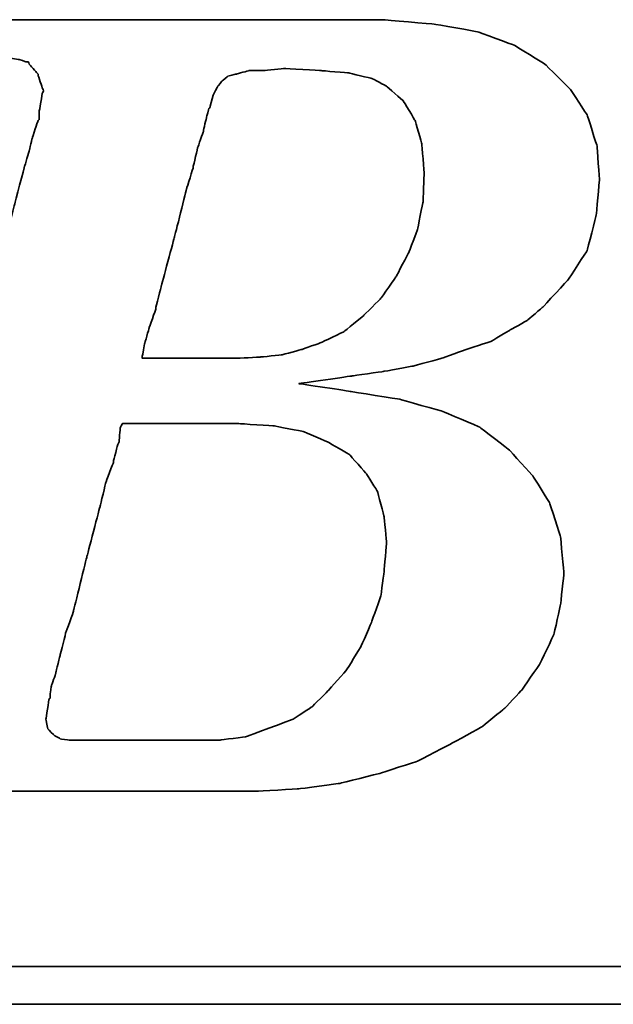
# Model space of a CAD drawing. Header units: millimetres. Extents: x 21 to 280, y -116 to 66.
# Tile 32 of 98: x 210.26 to 211.79, y -93.25 to -90.72. Entities that reach past the tile are written whole.
import ezdxf

# ---------------------------------------------------------------- set-up
doc = ezdxf.new("R2010")
doc.units = ezdxf.units.MM
doc.header["$LTSCALE"] = 0.15
doc.layers.add('DIM', color=4, linetype='CONTINUOUS')
doc.layers.add('layer 1', color=7, linetype='CONTINUOUS')

# ---------------------------------------------------------------- blocks, each defined once
blk = doc.blocks.new('TBI MOTION logo(完整正式版)')
at = {"layer": 'layer 1', "color": 22, "lineweight": 35}
for points, knots in [([(-64.65375, -6.86375), (-64.65375, -6.86375), (-64.84375, -7.29625), (-64.84375, -7.29625), (-64.84375, -7.29625), (-64.84375, -7.29625), (-64.86875, -7.34375), (-64.86875, -7.34375), (-64.86875, -7.34375), (-64.86875, -7.34375), (-64.86875, -7.36875), (-64.86875, -7.36875), (-64.86875, -7.36875), (-64.86875, -7.36875), (-65.15375, -7.65375), (-65.15375, -7.65375), (-65.15375, -7.65375), (-65.15375, -7.65375), (-65.17875, -7.65375), (-65.17875, -7.65375), (-65.17875, -7.65375), (-65.17875, -7.65375), (-65.20375, -7.67875), (-65.20375, -7.67875), (-65.20375, -7.67875), (-65.20375, -7.67875), (-65.58875, -7.87125), (-65.58875, -7.87125), (-65.58875, -7.87125), (-65.58875, -7.87125), (-65.63375, -7.87125), (-65.63375, -7.87125), (-65.63375, -7.87125), (-65.63375, -7.87125), (-65.65875, -7.89375), (-65.65875, -7.89375), (-65.65875, -7.89375), (-65.65875, -7.89375), (-66.09375, -7.94375), (-66.09375, -7.94375), (-66.09375, -7.94375), (-66.09375, -7.94375), (-66.11375, -7.94375), (-66.11375, -7.94375), (-66.11375, -7.94375), (-66.11375, -7.94375), (-66.16375, -7.94375), (-66.16375, -7.94375), (-66.16375, -7.94375), (-66.16375, -7.94375), (-66.30875, -7.94375), (-66.30875, -7.94375), (-66.30875, -7.94375), (-66.30875, -7.94375), (-66.69375, -7.94375), (-66.69375, -7.94375), (-66.69375, -7.94375), (-66.69375, -7.94375), (-67.07375, -7.94375), (-67.07375, -7.94375), (-67.07375, -7.94375), (-67.07375, -7.94375), (-67.12375, -7.94375), (-67.12375, -7.94375), (-67.12375, -7.94375), (-67.12375, -7.94375), (-67.12375, -7.96625), (-67.12375, -7.96625), (-67.12375, -7.96625), (-67.12375, -7.96625), (-67.14875, -7.99125), (-67.14875, -7.99125), (-67.14875, -7.99125), (-67.14875, -7.99125), (-67.24375, -8.34875), (-67.24375, -8.34875), (-67.24375, -8.34875), (-67.24375, -8.34875), (-67.31375, -8.68625), (-67.31375, -8.68625), (-67.31375, -8.68625), (-67.31375, -8.68625), (-67.26875, -8.68625), (-67.26875, -8.68625), (-67.26875, -8.68625), (-67.26875, -8.68625), (-67.07375, -8.68625), (-67.07375, -8.68625), (-67.07375, -8.68625), (-67.07375, -8.68625), (-66.54875, -8.68625), (-66.54875, -8.68625), (-66.54875, -8.68625), (-66.54875, -8.68625), (-65.82625, -8.68625), (-65.82625, -8.68625), (-65.82625, -8.68625), (-65.82625, -8.68625), (-65.01375, -8.68625), (-65.01375, -8.68625), (-65.01375, -8.68625), (-65.01375, -8.68625), (-64.05375, -8.68625), (-64.05375, -8.68625), (-64.05375, -8.68625), (-64.05375, -8.68625), (-62.08375, -8.68625), (-62.08375, -8.68625), (-62.08375, -8.68625), (-62.08375, -8.68625), (-60.06875, -8.68625), (-60.06875, -8.68625), (-60.06875, -8.68625), (-60.06875, -8.68625), (-59.10875, -8.68625), (-59.10875, -8.68625), (-59.10875, -8.68625), (-59.10875, -8.68625), (-58.29375, -8.68625), (-58.29375, -8.68625), (-58.29375, -8.68625), (-58.29375, -8.68625), (-57.57375, -8.68625), (-57.57375, -8.68625), (-57.57375, -8.68625), (-57.57375, -8.68625), (-57.04875, -8.68625), (-57.04875, -8.68625), (-57.04875, -8.68625), (-57.04875, -8.68625), (-56.85375, -8.68625), (-56.85375, -8.68625), (-56.85375, -8.68625), (-56.85375, -8.68625), (-56.70875, -8.68625), (-56.70875, -8.68625), (-56.70875, -8.68625), (-56.70875, -8.68625), (-56.61375, -8.68625), (-56.61375, -8.68625), (-56.61375, -8.68625), (-56.61375, -8.68625), (-56.56875, -8.68625), (-56.56875, -8.68625), (-56.56875, -8.68625), (-56.56875, -8.68625), (-55.65375, -8.63875), (-55.65375, -8.63875), (-55.65375, -8.63875), (-55.65375, -8.63875), (-54.76875, -8.51875), (-54.76875, -8.51875), (-54.76875, -8.51875), (-54.76875, -8.51875), (-53.90375, -8.30375), (-53.90375, -8.30375), (-53.90375, -8.30375), (-53.90375, -8.30375), (-53.08875, -8.03875), (-53.08875, -8.03875), (-53.08875, -8.03875), (-53.08875, -8.03875), (-52.34375, -7.65375), (-52.34375, -7.65375), (-52.34375, -7.65375), (-52.34375, -7.65375), (-51.69875, -7.29625), (-51.69875, -7.29625), (-51.69875, -7.29625), (-51.69875, -7.29625), (-51.21875, -6.91125), (-51.21875, -6.91125), (-51.21875, -6.91125), (-51.21875, -6.91125), (-50.83375, -6.50375), (-50.83375, -6.50375), (-50.83375, -6.50375), (-50.83375, -6.50375), (-50.44875, -5.94875), (-50.44875, -5.94875), (-50.44875, -5.94875), (-50.44875, -5.94875), (-50.13875, -5.30375), (-50.13875, -5.30375), (-50.13875, -5.30375), (-50.13875, -5.30375), (-49.99375, -4.65375), (-49.99375, -4.65375), (-49.99375, -4.65375), (-49.99375, -4.65375), (-49.92375, -3.98375), (-49.92375, -3.98375), (-49.92375, -3.98375), (-49.92375, -3.98375), (-49.99375, -3.19374), (-49.99375, -3.19374), (-49.99375, -3.19374), (-49.99375, -3.19374), (-50.23374, -2.44874), (-50.23374, -2.44874), (-50.23374, -2.44874), (-50.23374, -2.44874), (-50.59375, -1.87374), (-50.59375, -1.87374), (-50.59375, -1.87374), (-50.59375, -1.87374), (-51.09875, -1.31874), (-51.09875, -1.31874), (-51.09875, -1.31874), (-51.09875, -1.31874), (-51.74375, -0.81875), (-51.74375, -0.81875), (-51.74375, -0.81875), (-51.74375, -0.81875), (-52.53875, -0.48125), (-52.53875, -0.48125), (-52.53875, -0.48125), (-52.53875, -0.48125), (-53.47375, -0.21875), (-53.47375, -0.21875), (-53.47375, -0.21875), (-53.47375, -0.21875), (-54.52875, -0.04874), (-54.52875, -0.04874), (-54.52875, -0.04874), (-54.52875, -0.04874), (-55.65375, 0.12125), (-55.65375, 0.12125), (-55.65375, 0.12125), (-55.65375, 0.12125), (-54.50375, 0.28624), (-54.50375, 0.28624), (-54.50375, 0.28624), (-54.50375, 0.28624), (-53.83375, 0.38124), (-53.83375, 0.38124), (-53.83375, 0.38124), (-53.83375, 0.38124), (-53.18375, 0.50125), (-53.18375, 0.50125), (-53.18375, 0.50125), (-53.18375, 0.50125), (-52.55875, 0.66874), (-52.55875, 0.66874), (-52.55875, 0.66874), (-52.55875, 0.66874), (-52.03375, 0.86124), (-52.03375, 0.86124), (-52.03375, 0.86124), (-52.03375, 0.86124), (-51.50374, 1.03124), (-51.50374, 1.03124), (-51.50374, 1.03124), (-51.50374, 1.03124), (-51.09875, 1.27125), (-51.09875, 1.27125), (-51.09875, 1.27125), (-51.09875, 1.27125), (-50.71375, 1.48624), (-50.71375, 1.48624), (-50.71375, 1.48624), (-50.71375, 1.48624), (-50.37625, 1.77625), (-50.37625, 1.77625), (-50.37625, 1.77625), (-50.37625, 1.77625), (-49.82375, 2.37625), (-49.82375, 2.37625), (-49.82375, 2.37625), (-49.82375, 2.37625), (-49.41875, 2.99625), (-49.41875, 2.99625), (-49.41875, 2.99625), (-49.41875, 2.99625), (-49.22375, 3.76625), (-49.22375, 3.76625), (-49.22375, 3.76625), (-49.22375, 3.76625), (-49.15375, 4.50874), (-49.15375, 4.50874), (-49.15375, 4.50874), (-49.15375, 4.50874), (-49.20375, 5.25125), (-49.20375, 5.25125), (-49.20375, 5.25125), (-49.20375, 5.25125), (-49.41875, 5.92625), (-49.41875, 5.92625), (-49.41875, 5.92625), (-49.41875, 5.92625), (-49.77875, 6.47625), (-49.77875, 6.47625), (-49.77875, 6.47625), (-49.77875, 6.47625), (-50.33125, 7.02624), (-50.33125, 7.02624), (-50.33125, 7.02624), (-50.33125, 7.02624), (-51.00125, 7.43625), (-51.00125, 7.43625), (-51.00125, 7.43625), (-51.00125, 7.43625), (-51.79375, 7.72625), (-51.79375, 7.72625), (-51.79375, 7.72625), (-51.79375, 7.72625), (-52.72875, 7.89124), (-52.72875, 7.89124), (-52.72875, 7.89124), (-52.72875, 7.89124), (-53.83375, 7.98625), (-53.83375, 7.98625), (-53.83375, 7.98625), (-53.83375, 7.98625), (-53.92875, 7.98625), (-53.92875, 7.98625), (-53.92875, 7.98625), (-53.92875, 7.98625), (-54.26375, 7.98625), (-54.26375, 7.98625), (-54.26375, 7.98625), (-54.26375, 7.98625), (-54.74375, 7.98625), (-54.74375, 7.98625), (-54.74375, 7.98625), (-54.74375, 7.98625), (-55.36875, 7.98625), (-55.36875, 7.98625), (-55.36875, 7.98625), (-55.36875, 7.98625), (-56.13375, 7.98625), (-56.13375, 7.98625), (-56.13375, 7.98625), (-56.13375, 7.98625), (-56.94875, 7.98625), (-56.94875, 7.98625), (-56.94875, 7.98625), (-56.94875, 7.98625), (-58.77625, 7.98625), (-58.77625, 7.98625), (-58.77625, 7.98625), (-58.77625, 7.98625), (-60.59875, 7.98625), (-60.59875, 7.98625), (-60.59875, 7.98625), (-60.59875, 7.98625), (-61.41375, 7.98625), (-61.41375, 7.98625), (-61.41375, 7.98625), (-61.41375, 7.98625), (-62.17875, 7.98625), (-62.17875, 7.98625), (-62.17875, 7.98625), (-62.17875, 7.98625), (-62.80375, 7.98625), (-62.80375, 7.98625), (-62.80375, 7.98625), (-62.80375, 7.98625), (-63.30625, 7.98625), (-63.30625, 7.98625), (-63.30625, 7.98625), (-63.30625, 7.98625), (-63.57375, 7.98625), (-63.57375, 7.98625), (-63.57375, 7.98625), (-63.57375, 7.98625), (-63.57375, 7.96375), (-63.57375, 7.96375), (-63.57375, 7.96375), (-63.57375, 7.96375), (-63.59875, 7.94125), (-63.59875, 7.94125), (-63.59875, 7.94125), (-63.59875, 7.94125), (-63.69375, 7.55625), (-63.69375, 7.55625), (-63.69375, 7.55625), (-63.69375, 7.55625), (-63.76375, 7.24624), (-63.76375, 7.24624), (-63.76375, 7.24624), (-63.76375, 7.24624), (-63.23875, 7.24624), (-63.23875, 7.24624), (-63.23875, 7.24624), (-63.23875, 7.24624), (-62.75875, 7.24624), (-62.75875, 7.24624), (-62.75875, 7.24624), (-62.75875, 7.24624), (-62.61125, 7.24624), (-62.61125, 7.24624), (-62.61125, 7.24624), (-62.61125, 7.24624), (-62.56625, 7.24624), (-62.56625, 7.24624), (-62.56625, 7.24624), (-62.56625, 7.24624), (-62.22875, 7.24624), (-62.22875, 7.24624), (-62.22875, 7.24624), (-62.22875, 7.24624), (-62.20375, 7.24624), (-62.20375, 7.24624), (-62.20375, 7.24624), (-62.20375, 7.24624), (-62.17875, 7.21875), (-62.17875, 7.21875), (-62.17875, 7.21875), (-62.17875, 7.21875), (-61.96375, 7.17125), (-61.96375, 7.17125), (-61.96375, 7.17125), (-61.96375, 7.17125), (-61.72375, 7.12624), (-61.72375, 7.12624), (-61.72375, 7.12624), (-61.72375, 7.12624), (-61.70375, 7.12624), (-61.70375, 7.12624), (-61.70375, 7.12624), (-61.70375, 7.12624), (-61.55875, 7.07624), (-61.55875, 7.07624), (-61.55875, 7.07624), (-61.55875, 7.07624), (-61.50875, 7.07624), (-61.50875, 7.07624), (-61.50875, 7.07624), (-61.50875, 7.07624), (-61.48375, 7.02624), (-61.48375, 7.02624), (-61.48375, 7.02624), (-61.48375, 7.02624), (-61.31875, 6.83375), (-61.31875, 6.83375), (-61.31875, 6.83375), (-61.31875, 6.83375), (-61.29375, 6.81125), (-61.29375, 6.81125), (-61.29375, 6.81125), (-61.29375, 6.81125), (-61.29375, 6.78625), (-61.29375, 6.78625), (-61.29375, 6.78625), (-61.29375, 6.78625), (-61.19875, 6.50124), (-61.19875, 6.50124), (-61.19875, 6.50124), (-61.19875, 6.50124), (-61.17375, 6.45124), (-61.17375, 6.45124), (-61.17375, 6.45124), (-61.17375, 6.45124), (-61.19875, 6.40625), (-61.19875, 6.40625), (-61.19875, 6.40625), (-61.19875, 6.40625), (-61.26875, 5.99624), (-61.26875, 5.99624), (-61.26875, 5.99624), (-61.26875, 5.99624), (-61.26875, 5.85125), (-61.26875, 5.85125), (-61.26875, 5.85125), (-61.26875, 5.85125), (-61.26875, 5.82625), (-61.26875, 5.82625), (-61.26875, 5.82625), (-61.26875, 5.82625), (-61.29375, 5.80625), (-61.29375, 5.80625), (-61.29375, 5.80625), (-61.29375, 5.80625), (-61.34125, 5.66125), (-61.34125, 5.66125), (-61.34125, 5.66125), (-61.34125, 5.66125), (-61.41375, 5.44625), (-61.41375, 5.44625), (-61.41375, 5.44625), (-61.41375, 5.44625), (-61.48375, 5.15625), (-61.48375, 5.15625), (-61.48375, 5.15625), (-61.48375, 5.15625), (-61.58375, 4.82124), (-61.58375, 4.82124), (-61.58375, 4.82124), (-61.58375, 4.82124), (-61.79875, 4.00375), (-61.79875, 4.00375), (-61.79875, 4.00375), (-61.79875, 4.00375), (-62.05875, 2.99625), (-62.05875, 2.99625), (-62.05875, 2.99625), (-62.05875, 2.99625), (-62.34875, 1.91625), (-62.34875, 1.91625), (-62.34875, 1.91625), (-62.34875, 1.91625), (-62.97375, -0.41124), (-62.97375, -0.41124), (-62.97375, -0.41124), (-62.97375, -0.41124), (-63.59875, -2.75875), (-63.59875, -2.75875), (-63.59875, -2.75875), (-63.59875, -2.75875), (-63.88375, -3.86374), (-63.88375, -3.86374), (-63.88375, -3.86374), (-63.88375, -3.86374), (-64.14875, -4.82374), (-64.14875, -4.82374), (-64.14875, -4.82374), (-64.14875, -4.82374), (-64.36375, -5.64125), (-64.36375, -5.64125), (-64.36375, -5.64125), (-64.36375, -5.64125), (-64.43625, -5.97625), (-64.43625, -5.97625), (-64.43625, -5.97625), (-64.43625, -5.97625), (-64.50875, -6.28625), (-64.50875, -6.28625), (-64.50875, -6.28625), (-64.50875, -6.28625), (-64.50875, -6.30875), (-64.50875, -6.30875), (-64.50875, -6.30875), (-64.50875, -6.30875), (-64.57875, -6.50375), (-64.57875, -6.50375), (-64.57875, -6.50375), (-64.57875, -6.50375), (-64.62875, -6.69625), (-64.62875, -6.69625), (-64.62875, -6.69625), (-64.62875, -6.69625), (-64.62875, -6.76875), (-64.62875, -6.76875), (-64.62875, -6.76875), (-64.62875, -6.76875), (-64.62875, -6.81375), (-64.62875, -6.81375), (-64.62875, -6.81375), (-64.62875, -6.81375), (-64.62875, -6.83875), (-64.62875, -6.83875), (-64.62875, -6.83875), (-64.62875, -6.83875), (-64.65375, -6.86375), (-64.65375, -6.86375)], [0, 0, 0, 0, 0.00719424, 0.00719424, 0.00719424, 0.00719425, 0.01438849, 0.01438849, 0.01438849, 0.0143885, 0.02158273, 0.02158273, 0.02158273, 0.02158274, 0.02877698, 0.02877698, 0.02877698, 0.02877699, 0.03597122, 0.03597122, 0.03597122, 0.03597123, 0.04316547, 0.04316547, 0.04316547, 0.04316548, 0.05035971, 0.05035971, 0.05035971, 0.05035972, 0.05755396, 0.05755396, 0.05755396, 0.05755397, 0.0647482, 0.0647482, 0.0647482, 0.06474821, 0.07194245, 0.07194245, 0.07194245, 0.07194246, 0.07913669, 0.07913669, 0.07913669, 0.0791367, 0.08633094, 0.08633094, 0.08633094, 0.08633095, 0.09352518, 0.09352518, 0.09352518, 0.09352519, 0.10071942, 0.10071942, 0.10071942, 0.10071943, 0.10791367, 0.10791367, 0.10791367, 0.10791368, 0.11510791, 0.11510791, 0.11510791, 0.11510792, 0.12230216, 0.12230216, 0.12230216, 0.12230217, 0.1294964, 0.1294964, 0.1294964, 0.12949641, 0.13669065, 0.13669065, 0.13669065, 0.13669066, 0.14388489, 0.14388489, 0.14388489, 0.1438849, 0.15107914, 0.15107914, 0.15107914, 0.15107915, 0.15827338, 0.15827338, 0.15827338, 0.15827339, 0.16546763, 0.16546763, 0.16546763, 0.16546764, 0.17266187, 0.17266187, 0.17266187, 0.17266188, 0.17985612, 0.17985612, 0.17985612, 0.17985613, 0.18705036, 0.18705036, 0.18705036, 0.18705037, 0.1942446, 0.1942446, 0.1942446, 0.19424461, 0.20143885, 0.20143885, 0.20143885, 0.20143886, 0.20863309, 0.20863309, 0.20863309, 0.2086331, 0.21582734, 0.21582734, 0.21582734, 0.21582735, 0.22302158, 0.22302158, 0.22302158, 0.22302159, 0.23021583, 0.23021583, 0.23021583, 0.23021584, 0.23741007, 0.23741007, 0.23741007, 0.23741008, 0.24460432, 0.24460432, 0.24460432, 0.24460433, 0.25179856, 0.25179856, 0.25179856, 0.25179857, 0.25899281, 0.25899281, 0.25899281, 0.25899282, 0.26618705, 0.26618705, 0.26618705, 0.26618706, 0.27338129, 0.27338129, 0.27338129, 0.2733813, 0.28057554, 0.28057554, 0.28057554, 0.28057555, 0.28776978, 0.28776978, 0.28776978, 0.28776979, 0.29496403, 0.29496403, 0.29496403, 0.29496404, 0.30215827, 0.30215827, 0.30215827, 0.30215828, 0.30935252, 0.30935252, 0.30935252, 0.30935253, 0.31654676, 0.31654676, 0.31654676, 0.31654677, 0.32374101, 0.32374101, 0.32374101, 0.32374102, 0.33093525, 0.33093525, 0.33093525, 0.33093526, 0.3381295, 0.3381295, 0.3381295, 0.33812951, 0.34532374, 0.34532374, 0.34532374, 0.34532375, 0.35251799, 0.35251799, 0.35251799, 0.352518, 0.35971223, 0.35971223, 0.35971223, 0.35971224, 0.36690647, 0.36690647, 0.36690647, 0.36690648, 0.37410072, 0.37410072, 0.37410072, 0.37410073, 0.38129496, 0.38129496, 0.38129496, 0.38129497, 0.38848921, 0.38848921, 0.38848921, 0.38848922, 0.39568345, 0.39568345, 0.39568345, 0.39568346, 0.4028777, 0.4028777, 0.4028777, 0.40287771, 0.41007194, 0.41007194, 0.41007194, 0.41007195, 0.41726619, 0.41726619, 0.41726619, 0.4172662, 0.42446043, 0.42446043, 0.42446043, 0.42446044, 0.43165468, 0.43165468, 0.43165468, 0.43165469, 0.43884892, 0.43884892, 0.43884892, 0.43884893, 0.44604317, 0.44604317, 0.44604317, 0.44604318, 0.45323741, 0.45323741, 0.45323741, 0.45323742, 0.46043165, 0.46043165, 0.46043165, 0.46043166, 0.4676259, 0.4676259, 0.4676259, 0.46762591, 0.47482014, 0.47482014, 0.47482014, 0.47482015, 0.48201439, 0.48201439, 0.48201439, 0.4820144, 0.48920863, 0.48920863, 0.48920863, 0.48920864, 0.49640288, 0.49640288, 0.49640288, 0.49640289, 0.50359712, 0.50359712, 0.50359712, 0.50359713, 0.51079137, 0.51079137, 0.51079137, 0.51079138, 0.51798561, 0.51798561, 0.51798561, 0.51798562, 0.52517986, 0.52517986, 0.52517986, 0.52517987, 0.5323741, 0.5323741, 0.5323741, 0.53237411, 0.53956835, 0.53956835, 0.53956835, 0.53956836, 0.54676259, 0.54676259, 0.54676259, 0.5467626, 0.55395683, 0.55395683, 0.55395683, 0.55395684, 0.56115108, 0.56115108, 0.56115108, 0.56115109, 0.56834532, 0.56834532, 0.56834532, 0.56834533, 0.57553957, 0.57553957, 0.57553957, 0.57553958, 0.58273381, 0.58273381, 0.58273381, 0.58273382, 0.58992806, 0.58992806, 0.58992806, 0.58992807, 0.5971223, 0.5971223, 0.5971223, 0.59712231, 0.60431655, 0.60431655, 0.60431655, 0.60431656, 0.61151079, 0.61151079, 0.61151079, 0.6115108, 0.61870504, 0.61870504, 0.61870504, 0.61870505, 0.62589928, 0.62589928, 0.62589928, 0.62589929, 0.63309353, 0.63309353, 0.63309353, 0.63309354, 0.64028777, 0.64028777, 0.64028777, 0.64028778, 0.64748201, 0.64748201, 0.64748201, 0.64748202, 0.65467626, 0.65467626, 0.65467626, 0.65467627, 0.6618705, 0.6618705, 0.6618705, 0.66187051, 0.66906475, 0.66906475, 0.66906475, 0.66906476, 0.67625899, 0.67625899, 0.67625899, 0.676259, 0.68345324, 0.68345324, 0.68345324, 0.68345325, 0.69064748, 0.69064748, 0.69064748, 0.69064749, 0.69784173, 0.69784173, 0.69784173, 0.69784174, 0.70503597, 0.70503597, 0.70503597, 0.70503598, 0.71223022, 0.71223022, 0.71223022, 0.71223023, 0.71942446, 0.71942446, 0.71942446, 0.71942447, 0.72661871, 0.72661871, 0.72661871, 0.72661872, 0.73381295, 0.73381295, 0.73381295, 0.73381296, 0.74100719, 0.74100719, 0.74100719, 0.7410072, 0.74820144, 0.74820144, 0.74820144, 0.74820145, 0.75539568, 0.75539568, 0.75539568, 0.75539569, 0.76258993, 0.76258993, 0.76258993, 0.76258994, 0.76978417, 0.76978417, 0.76978417, 0.76978418, 0.77697842, 0.77697842, 0.77697842, 0.77697843, 0.78417266, 0.78417266, 0.78417266, 0.78417267, 0.79136691, 0.79136691, 0.79136691, 0.79136692, 0.79856115, 0.79856115, 0.79856115, 0.79856116, 0.8057554, 0.8057554, 0.8057554, 0.80575541, 0.81294964, 0.81294964, 0.81294964, 0.81294965, 0.82014388, 0.82014388, 0.82014388, 0.82014389, 0.82733813, 0.82733813, 0.82733813, 0.82733814, 0.83453237, 0.83453237, 0.83453237, 0.83453238, 0.84172662, 0.84172662, 0.84172662, 0.84172663, 0.84892086, 0.84892086, 0.84892086, 0.84892087, 0.85611511, 0.85611511, 0.85611511, 0.85611512, 0.86330935, 0.86330935, 0.86330935, 0.86330936, 0.8705036, 0.8705036, 0.8705036, 0.87050361, 0.87769784, 0.87769784, 0.87769784, 0.87769785, 0.88489209, 0.88489209, 0.88489209, 0.8848921, 0.89208633, 0.89208633, 0.89208633, 0.89208634, 0.89928058, 0.89928058, 0.89928058, 0.89928059, 0.90647482, 0.90647482, 0.90647482, 0.90647483, 0.91366906, 0.91366906, 0.91366906, 0.91366907, 0.92086331, 0.92086331, 0.92086331, 0.92086332, 0.92805755, 0.92805755, 0.92805755, 0.92805756, 0.9352518, 0.9352518, 0.9352518, 0.93525181, 0.94244604, 0.94244604, 0.94244604, 0.94244605, 0.94964029, 0.94964029, 0.94964029, 0.9496403, 0.95683453, 0.95683453, 0.95683453, 0.95683454, 0.96402878, 0.96402878, 0.96402878, 0.96402879, 0.97122302, 0.97122302, 0.97122302, 0.97122303, 0.97841727, 0.97841727, 0.97841727, 0.97841728, 0.98561151, 0.98561151, 0.98561151, 0.98561152, 0.99280576, 0.99280576, 0.99280576, 0.99280577, 1, 1, 1, 1]), ([(-57.50375, 6.35625), (-57.50375, 6.35625), (-57.57375, 6.11625), (-57.57375, 6.11625), (-57.57375, 6.11625), (-57.57375, 6.11625), (-57.57375, 6.09125), (-57.57375, 6.09125), (-57.57375, 6.09125), (-57.57375, 6.09125), (-57.59875, 6.06625), (-57.59875, 6.06625), (-57.59875, 6.06625), (-57.59875, 6.06625), (-57.64875, 5.87625), (-57.64875, 5.87625), (-57.64875, 5.87625), (-57.64875, 5.87625), (-57.71875, 5.58875), (-57.71875, 5.58875), (-57.71875, 5.58875), (-57.71875, 5.58875), (-57.71875, 5.56625), (-57.71875, 5.56625), (-57.71875, 5.56625), (-57.71875, 5.56625), (-57.83875, 5.23125), (-57.83875, 5.23125), (-57.83875, 5.23125), (-57.83875, 5.23125), (-57.93625, 4.82124), (-57.93625, 4.82124), (-57.93625, 4.82124), (-57.93625, 4.82124), (-57.93625, 4.79624), (-57.93625, 4.79624), (-57.93625, 4.79624), (-57.93625, 4.79624), (-58.07875, 4.34125), (-58.07875, 4.34125), (-58.07875, 4.34125), (-58.07875, 4.34125), (-58.34375, 3.28625), (-58.34375, 3.28625), (-58.34375, 3.28625), (-58.34375, 3.28625), (-58.62875, 2.23124), (-58.62875, 2.23124), (-58.62875, 2.23124), (-58.62875, 2.23124), (-58.74875, 1.75125), (-58.74875, 1.75125), (-58.74875, 1.75125), (-58.74875, 1.75125), (-58.74875, 1.72625), (-58.74875, 1.72625), (-58.74875, 1.72625), (-58.74875, 1.72625), (-58.89375, 1.31625), (-58.89375, 1.31625), (-58.89375, 1.31625), (-58.89375, 1.31625), (-58.98875, 0.98124), (-58.98875, 0.98124), (-58.98875, 0.98124), (-58.98875, 0.98124), (-59.03875, 0.71625), (-59.03875, 0.71625), (-59.03875, 0.71625), (-59.03875, 0.71625), (-59.03875, 0.66874), (-59.03875, 0.66874), (-59.03875, 0.66874), (-59.03875, 0.66874), (-58.91875, 0.66874), (-58.91875, 0.66874), (-58.91875, 0.66874), (-58.91875, 0.66874), (-58.53375, 0.66874), (-58.53375, 0.66874), (-58.53375, 0.66874), (-58.53375, 0.66874), (-58.10375, 0.66874), (-58.10375, 0.66874), (-58.10375, 0.66874), (-58.10375, 0.66874), (-57.66875, 0.66874), (-57.66875, 0.66874), (-57.66875, 0.66874), (-57.66875, 0.66874), (-57.33375, 0.66874), (-57.33375, 0.66874), (-57.33375, 0.66874), (-57.33375, 0.66874), (-57.09375, 0.66874), (-57.09375, 0.66874), (-57.09375, 0.66874), (-57.09375, 0.66874), (-56.99875, 0.66874), (-56.99875, 0.66874), (-56.99875, 0.66874), (-56.99875, 0.66874), (-56.49375, 0.69374), (-56.49375, 0.69374), (-56.49375, 0.69374), (-56.49375, 0.69374), (-56.01375, 0.74374), (-56.01375, 0.74374), (-56.01375, 0.74374), (-56.01375, 0.74374), (-55.58375, 0.86124), (-55.58375, 0.86124), (-55.58375, 0.86124), (-55.58375, 0.86124), (-55.17375, 1.00624), (-55.17375, 1.00624), (-55.17375, 1.00624), (-55.17375, 1.00624), (-54.67375, 1.24625), (-54.67375, 1.24625), (-54.67375, 1.24625), (-54.67375, 1.24625), (-54.26375, 1.58124), (-54.26375, 1.58124), (-54.26375, 1.58124), (-54.26375, 1.58124), (-53.87875, 1.96374), (-53.87875, 1.96374), (-53.87875, 1.96374), (-53.87875, 1.96374), (-53.54375, 2.44625), (-53.54375, 2.44625), (-53.54375, 2.44625), (-53.54375, 2.44625), (-53.27875, 2.95125), (-53.27875, 2.95125), (-53.27875, 2.95125), (-53.27875, 2.95125), (-53.08875, 3.45124), (-53.08875, 3.45124), (-53.08875, 3.45124), (-53.08875, 3.45124), (-52.96875, 4.05124), (-52.96875, 4.05124), (-52.96875, 4.05124), (-52.96875, 4.05124), (-52.94375, 4.65125), (-52.94375, 4.65125), (-52.94375, 4.65125), (-52.94375, 4.65125), (-52.99375, 5.30125), (-52.99375, 5.30125), (-52.99375, 5.30125), (-52.99375, 5.30125), (-53.13875, 5.80625), (-53.13875, 5.80625), (-53.13875, 5.80625), (-53.13875, 5.80625), (-53.39875, 6.23625), (-53.39875, 6.23625), (-53.39875, 6.23625), (-53.39875, 6.23625), (-53.75875, 6.54875), (-53.75875, 6.54875), (-53.75875, 6.54875), (-53.75875, 6.54875), (-54.07375, 6.71625), (-54.07375, 6.71625), (-54.07375, 6.71625), (-54.07375, 6.71625), (-54.57375, 6.83375), (-54.57375, 6.83375), (-54.57375, 6.83375), (-54.57375, 6.83375), (-55.17375, 6.88625), (-55.17375, 6.88625), (-55.17375, 6.88625), (-55.17375, 6.88625), (-55.96875, 6.93125), (-55.96875, 6.93125), (-55.96875, 6.93125), (-55.96875, 6.93125), (-56.39875, 6.88625), (-56.39875, 6.88625), (-56.39875, 6.88625), (-56.39875, 6.88625), (-56.42125, 6.88625), (-56.42125, 6.88625), (-56.42125, 6.88625), (-56.42125, 6.88625), (-56.73375, 6.88625), (-56.73375, 6.88625), (-56.73375, 6.88625), (-56.73375, 6.88625), (-56.99875, 6.81125), (-56.99875, 6.81125), (-56.99875, 6.81125), (-56.99875, 6.81125), (-57.02375, 6.81125), (-57.02375, 6.81125), (-57.02375, 6.81125), (-57.02375, 6.81125), (-57.18875, 6.76625), (-57.18875, 6.76625), (-57.18875, 6.76625), (-57.18875, 6.76625), (-57.30875, 6.66625), (-57.30875, 6.66625), (-57.30875, 6.66625), (-57.30875, 6.66625), (-57.40875, 6.54875), (-57.40875, 6.54875), (-57.40875, 6.54875), (-57.40875, 6.54875), (-57.50375, 6.35625), (-57.50375, 6.35625)], [0, 0, 0, 0, 0.01851852, 0.01851852, 0.01851852, 0.01851853, 0.03703704, 0.03703704, 0.03703704, 0.03703705, 0.05555556, 0.05555556, 0.05555556, 0.05555557, 0.07407407, 0.07407407, 0.07407407, 0.07407408, 0.09259259, 0.09259259, 0.09259259, 0.0925926, 0.11111111, 0.11111111, 0.11111111, 0.11111112, 0.12962963, 0.12962963, 0.12962963, 0.12962964, 0.14814815, 0.14814815, 0.14814815, 0.14814816, 0.16666667, 0.16666667, 0.16666667, 0.16666668, 0.18518519, 0.18518519, 0.18518519, 0.1851852, 0.2037037, 0.2037037, 0.2037037, 0.20370371, 0.22222222, 0.22222222, 0.22222222, 0.22222223, 0.24074074, 0.24074074, 0.24074074, 0.24074075, 0.25925926, 0.25925926, 0.25925926, 0.25925927, 0.27777778, 0.27777778, 0.27777778, 0.27777779, 0.2962963, 0.2962963, 0.2962963, 0.29629631, 0.31481481, 0.31481481, 0.31481481, 0.31481482, 0.33333333, 0.33333333, 0.33333333, 0.33333334, 0.35185185, 0.35185185, 0.35185185, 0.35185186, 0.37037037, 0.37037037, 0.37037037, 0.37037038, 0.38888889, 0.38888889, 0.38888889, 0.3888889, 0.40740741, 0.40740741, 0.40740741, 0.40740742, 0.42592593, 0.42592593, 0.42592593, 0.42592594, 0.44444444, 0.44444444, 0.44444444, 0.44444445, 0.46296296, 0.46296296, 0.46296296, 0.46296297, 0.48148148, 0.48148148, 0.48148148, 0.48148149, 0.5, 0.5, 0.5, 0.50000001, 0.51851852, 0.51851852, 0.51851852, 0.51851853, 0.53703704, 0.53703704, 0.53703704, 0.53703705, 0.55555556, 0.55555556, 0.55555556, 0.55555557, 0.57407407, 0.57407407, 0.57407407, 0.57407408, 0.59259259, 0.59259259, 0.59259259, 0.5925926, 0.61111111, 0.61111111, 0.61111111, 0.61111112, 0.62962963, 0.62962963, 0.62962963, 0.62962964, 0.64814815, 0.64814815, 0.64814815, 0.64814816, 0.66666667, 0.66666667, 0.66666667, 0.66666668, 0.68518519, 0.68518519, 0.68518519, 0.6851852, 0.7037037, 0.7037037, 0.7037037, 0.70370371, 0.72222222, 0.72222222, 0.72222222, 0.72222223, 0.74074074, 0.74074074, 0.74074074, 0.74074075, 0.75925926, 0.75925926, 0.75925926, 0.75925927, 0.77777778, 0.77777778, 0.77777778, 0.77777779, 0.7962963, 0.7962963, 0.7962963, 0.79629631, 0.81481481, 0.81481481, 0.81481481, 0.81481482, 0.83333333, 0.83333333, 0.83333333, 0.83333334, 0.85185185, 0.85185185, 0.85185185, 0.85185186, 0.87037037, 0.87037037, 0.87037037, 0.87037038, 0.88888889, 0.88888889, 0.88888889, 0.8888889, 0.90740741, 0.90740741, 0.90740741, 0.90740742, 0.92592593, 0.92592593, 0.92592593, 0.92592594, 0.94444444, 0.94444444, 0.94444444, 0.94444445, 0.96296296, 0.96296296, 0.96296296, 0.96296297, 0.98148148, 0.98148148, 0.98148148, 0.98148149, 1, 1, 1, 1]), ([(-61.03125, -6.57375), (-61.03125, -6.57375), (-61.03125, -6.67125), (-61.03125, -6.67125), (-61.03125, -6.67125), (-61.03125, -6.67125), (-61.05375, -6.69625), (-61.05375, -6.69625), (-61.05375, -6.69625), (-61.05375, -6.69625), (-61.12375, -7.12875), (-61.12375, -7.12875), (-61.12375, -7.12875), (-61.12375, -7.12875), (-61.07875, -7.34375), (-61.07875, -7.34375), (-61.07875, -7.34375), (-61.07875, -7.34375), (-60.93375, -7.48875), (-60.93375, -7.48875), (-60.93375, -7.48875), (-60.93375, -7.48875), (-60.81375, -7.55625), (-60.81375, -7.55625), (-60.81375, -7.55625), (-60.81375, -7.55625), (-60.62375, -7.58375), (-60.62375, -7.58375), (-60.62375, -7.58375), (-60.62375, -7.58375), (-60.30875, -7.58375), (-60.30875, -7.58375), (-60.30875, -7.58375), (-60.30875, -7.58375), (-59.97375, -7.58375), (-59.97375, -7.58375), (-59.97375, -7.58375), (-59.97375, -7.58375), (-59.87875, -7.58375), (-59.87875, -7.58375), (-59.87875, -7.58375), (-59.87875, -7.58375), (-59.63625, -7.58375), (-59.63625, -7.58375), (-59.63625, -7.58375), (-59.63625, -7.58375), (-58.96875, -7.58375), (-58.96875, -7.58375), (-58.96875, -7.58375), (-58.96875, -7.58375), (-58.29375, -7.58375), (-58.29375, -7.58375), (-58.29375, -7.58375), (-58.29375, -7.58375), (-58.05375, -7.58375), (-58.05375, -7.58375), (-58.05375, -7.58375), (-58.05375, -7.58375), (-57.98375, -7.58375), (-57.98375, -7.58375), (-57.98375, -7.58375), (-57.98375, -7.58375), (-57.35875, -7.58375), (-57.35875, -7.58375), (-57.35875, -7.58375), (-57.35875, -7.58375), (-56.78375, -7.50875), (-56.78375, -7.50875), (-56.78375, -7.50875), (-56.78375, -7.50875), (-56.27875, -7.31875), (-56.27875, -7.31875), (-56.27875, -7.31875), (-56.27875, -7.31875), (-55.77375, -7.12875), (-55.77375, -7.12875), (-55.77375, -7.12875), (-55.77375, -7.12875), (-55.36875, -6.86375), (-55.36875, -6.86375), (-55.36875, -6.86375), (-55.36875, -6.86375), (-55.00875, -6.50375), (-55.00875, -6.50375), (-55.00875, -6.50375), (-55.00875, -6.50375), (-54.62375, -6.06875), (-54.62375, -6.06875), (-54.62375, -6.06875), (-54.62375, -6.06875), (-54.31375, -5.56875), (-54.31375, -5.56875), (-54.31375, -5.56875), (-54.31375, -5.56875), (-54.07375, -5.01625), (-54.07375, -5.01625), (-54.07375, -5.01625), (-54.07375, -5.01625), (-53.87875, -4.46374), (-53.87875, -4.46374), (-53.87875, -4.46374), (-53.87875, -4.46374), (-53.80875, -3.91375), (-53.80875, -3.91375), (-53.80875, -3.91375), (-53.80875, -3.91375), (-53.75875, -3.31375), (-53.75875, -3.31375), (-53.75875, -3.31375), (-53.75875, -3.31375), (-53.80875, -2.75875), (-53.80875, -2.75875), (-53.80875, -2.75875), (-53.80875, -2.75875), (-53.95375, -2.20875), (-53.95375, -2.20875), (-53.95375, -2.20875), (-53.95375, -2.20875), (-54.19375, -1.82625), (-54.19375, -1.82625), (-54.19375, -1.82625), (-54.19375, -1.82625), (-54.55375, -1.41875), (-54.55375, -1.41875), (-54.55375, -1.41875), (-54.55375, -1.41875), (-55.00875, -1.15125), (-55.00875, -1.15125), (-55.00875, -1.15125), (-55.00875, -1.15125), (-55.56125, -0.91375), (-55.56125, -0.91375), (-55.56125, -0.91375), (-55.56125, -0.91375), (-56.18125, -0.79375), (-56.18125, -0.79375), (-56.18125, -0.79375), (-56.18125, -0.79375), (-56.94875, -0.74374), (-56.94875, -0.74374), (-56.94875, -0.74374), (-56.94875, -0.74374), (-56.99875, -0.74374), (-56.99875, -0.74374), (-56.99875, -0.74374), (-56.99875, -0.74374), (-57.09375, -0.74374), (-57.09375, -0.74374), (-57.09375, -0.74374), (-57.09375, -0.74374), (-57.38375, -0.74374), (-57.38375, -0.74374), (-57.38375, -0.74374), (-57.38375, -0.74374), (-57.76875, -0.74374), (-57.76875, -0.74374), (-57.76875, -0.74374), (-57.76875, -0.74374), (-58.24625, -0.74374), (-58.24625, -0.74374), (-58.24625, -0.74374), (-58.24625, -0.74374), (-58.72875, -0.74374), (-58.72875, -0.74374), (-58.72875, -0.74374), (-58.72875, -0.74374), (-59.20875, -0.74374), (-59.20875, -0.74374), (-59.20875, -0.74374), (-59.20875, -0.74374), (-59.46875, -0.74374), (-59.46875, -0.74374), (-59.46875, -0.74374), (-59.46875, -0.74374), (-59.51625, -0.83875), (-59.51625, -0.83875), (-59.51625, -0.83875), (-59.51625, -0.83875), (-59.54375, -1.15125), (-59.54375, -1.15125), (-59.54375, -1.15125), (-59.54375, -1.15125), (-59.56375, -1.17874), (-59.56375, -1.17874), (-59.56375, -1.17874), (-59.56375, -1.17874), (-59.66375, -1.55875), (-59.66375, -1.55875), (-59.66375, -1.55875), (-59.66375, -1.55875), (-59.66375, -1.58375), (-59.66375, -1.58375), (-59.66375, -1.58375), (-59.66375, -1.58375), (-59.82875, -2.01874), (-59.82875, -2.01874), (-59.82875, -2.01874), (-59.82875, -2.01874), (-59.94875, -2.52125), (-59.94875, -2.52125), (-59.94875, -2.52125), (-59.94875, -2.52125), (-60.23875, -3.62375), (-60.23875, -3.62375), (-60.23875, -3.62375), (-60.23875, -3.62375), (-60.52375, -4.77624), (-60.52375, -4.77624), (-60.52375, -4.77624), (-60.52375, -4.77624), (-60.52375, -4.79874), (-60.52375, -4.79874), (-60.52375, -4.79874), (-60.52375, -4.79874), (-60.69125, -5.25375), (-60.69125, -5.25375), (-60.69125, -5.25375), (-60.69125, -5.25375), (-60.81375, -5.73625), (-60.81375, -5.73625), (-60.81375, -5.73625), (-60.81375, -5.73625), (-60.90875, -6.11875), (-60.90875, -6.11875), (-60.90875, -6.11875), (-60.90875, -6.11875), (-60.90875, -6.14375), (-60.90875, -6.14375), (-60.90875, -6.14375), (-60.90875, -6.14375), (-61.00375, -6.40875), (-61.00375, -6.40875), (-61.00375, -6.40875), (-61.00375, -6.40875), (-61.03125, -6.57375), (-61.03125, -6.57375)], [0, 0, 0, 0, 0.01694915, 0.01694915, 0.01694915, 0.01694916, 0.03389831, 0.03389831, 0.03389831, 0.03389832, 0.05084746, 0.05084746, 0.05084746, 0.05084747, 0.06779661, 0.06779661, 0.06779661, 0.06779662, 0.08474576, 0.08474576, 0.08474576, 0.08474577, 0.10169492, 0.10169492, 0.10169492, 0.10169493, 0.11864407, 0.11864407, 0.11864407, 0.11864408, 0.13559322, 0.13559322, 0.13559322, 0.13559323, 0.15254237, 0.15254237, 0.15254237, 0.15254238, 0.16949153, 0.16949153, 0.16949153, 0.16949154, 0.18644068, 0.18644068, 0.18644068, 0.18644069, 0.20338983, 0.20338983, 0.20338983, 0.20338984, 0.22033898, 0.22033898, 0.22033898, 0.22033899, 0.23728814, 0.23728814, 0.23728814, 0.23728815, 0.25423729, 0.25423729, 0.25423729, 0.2542373, 0.27118644, 0.27118644, 0.27118644, 0.27118645, 0.28813559, 0.28813559, 0.28813559, 0.2881356, 0.30508475, 0.30508475, 0.30508475, 0.30508476, 0.3220339, 0.3220339, 0.3220339, 0.32203391, 0.33898305, 0.33898305, 0.33898305, 0.33898306, 0.3559322, 0.3559322, 0.3559322, 0.35593221, 0.37288136, 0.37288136, 0.37288136, 0.37288137, 0.38983051, 0.38983051, 0.38983051, 0.38983052, 0.40677966, 0.40677966, 0.40677966, 0.40677967, 0.42372881, 0.42372881, 0.42372881, 0.42372882, 0.44067797, 0.44067797, 0.44067797, 0.44067798, 0.45762712, 0.45762712, 0.45762712, 0.45762713, 0.47457627, 0.47457627, 0.47457627, 0.47457628, 0.49152542, 0.49152542, 0.49152542, 0.49152543, 0.50847458, 0.50847458, 0.50847458, 0.50847459, 0.52542373, 0.52542373, 0.52542373, 0.52542374, 0.54237288, 0.54237288, 0.54237288, 0.54237289, 0.55932203, 0.55932203, 0.55932203, 0.55932204, 0.57627119, 0.57627119, 0.57627119, 0.5762712, 0.59322034, 0.59322034, 0.59322034, 0.59322035, 0.61016949, 0.61016949, 0.61016949, 0.6101695, 0.62711864, 0.62711864, 0.62711864, 0.62711865, 0.6440678, 0.6440678, 0.6440678, 0.64406781, 0.66101695, 0.66101695, 0.66101695, 0.66101696, 0.6779661, 0.6779661, 0.6779661, 0.67796611, 0.69491525, 0.69491525, 0.69491525, 0.69491526, 0.71186441, 0.71186441, 0.71186441, 0.71186442, 0.72881356, 0.72881356, 0.72881356, 0.72881357, 0.74576271, 0.74576271, 0.74576271, 0.74576272, 0.76271186, 0.76271186, 0.76271186, 0.76271187, 0.77966102, 0.77966102, 0.77966102, 0.77966103, 0.79661017, 0.79661017, 0.79661017, 0.79661018, 0.81355932, 0.81355932, 0.81355932, 0.81355933, 0.83050847, 0.83050847, 0.83050847, 0.83050848, 0.84745763, 0.84745763, 0.84745763, 0.84745764, 0.86440678, 0.86440678, 0.86440678, 0.86440679, 0.88135593, 0.88135593, 0.88135593, 0.88135594, 0.89830508, 0.89830508, 0.89830508, 0.89830509, 0.91525424, 0.91525424, 0.91525424, 0.91525425, 0.93220339, 0.93220339, 0.93220339, 0.9322034, 0.94915254, 0.94915254, 0.94915254, 0.94915255, 0.96610169, 0.96610169, 0.96610169, 0.9661017, 0.98305085, 0.98305085, 0.98305085, 0.98305086, 1, 1, 1, 1]), ([(75.90875, -9.47875), (75.90875, -9.47875), (75.90875, -12.28625), (75.90875, -12.28625), (75.90875, -12.28625), (75.90875, -12.28625), (75.90875, -12.47875), (75.90875, -12.47875), (75.90875, -12.47875), (75.90875, -12.47875), (75.71625, -12.47875), (75.71625, -12.47875), (75.71625, -12.47875), (75.71625, -12.47875), (-88.32875, -12.47875), (-88.32875, -12.47875), (-88.32875, -12.47875), (-88.32875, -12.47875), (-88.32875, -13.29375), (-88.32875, -13.29375), (-88.32875, -13.29375), (-88.32875, -13.29375), (82.89125, -13.29375), (82.89125, -13.29375), (82.89125, -13.29375), (82.89125, -13.29375), (75.90875, -9.47875), (75.90875, -9.47875)], [0, 0, 0, 0, 0.14285714, 0.14285714, 0.14285714, 0.14285715, 0.28571429, 0.28571429, 0.28571429, 0.2857143, 0.42857143, 0.42857143, 0.42857143, 0.42857144, 0.57142857, 0.57142857, 0.57142857, 0.57142858, 0.71428571, 0.71428571, 0.71428571, 0.71428572, 0.85714286, 0.85714286, 0.85714286, 0.85714287, 1, 1, 1, 1])]:
    blk.add_open_spline(points, degree=3, knots=knots, dxfattribs=at)

msp = doc.modelspace()

# ---------------------------------------------------------------- block references
at = {"layer": 'DIM', "color": 0, "xscale": 0.1185822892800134, "yscale": 0.1185822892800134, "zscale": 0.1185822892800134}
msp.add_blockref('TBI MOTION logo(完整正式版)', (217.5796, -91.6702), dxfattribs=at)

doc.saveas('drawing.dxf')
